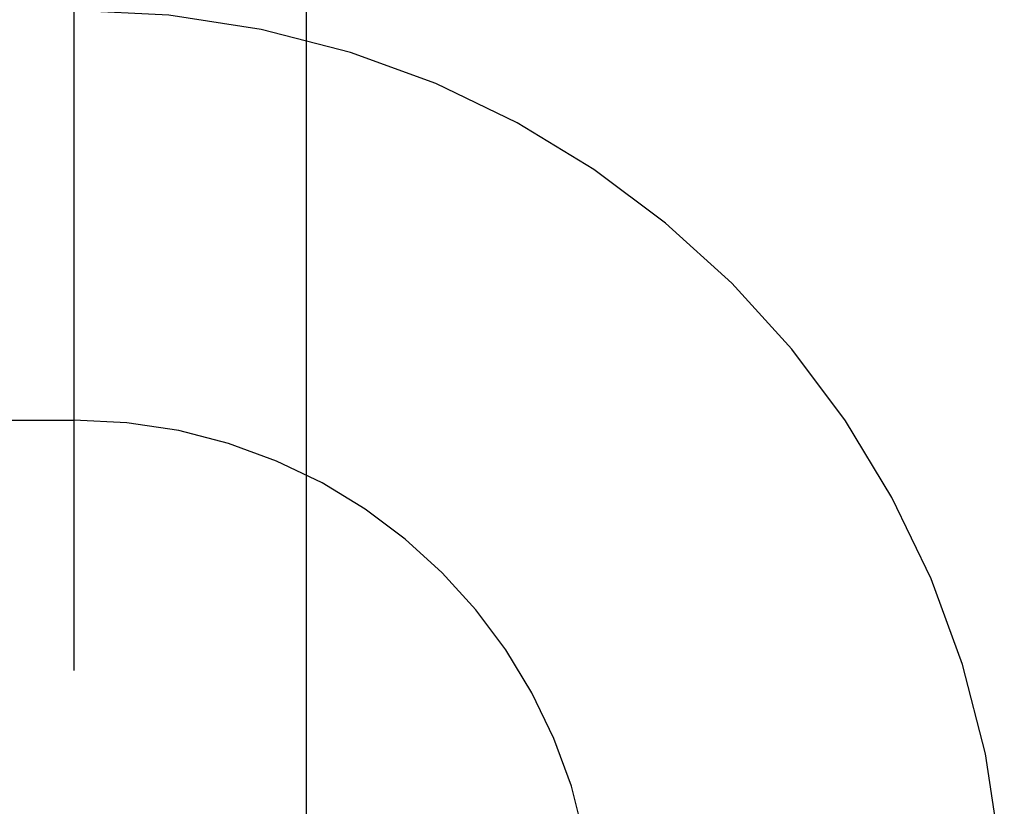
# Model space of a CAD drawing. Header units: inches. Extents: x 0 to 184, y 0 to 119.
# Tile 47 of 114: x 92.823 to 93.088, y 44.54 to 44.751. Entities that reach past the tile are written whole.
import ezdxf

# ---------------------------------------------------------------- set-up
doc = ezdxf.new("R2010")
doc.units = ezdxf.units.IN
doc.header["$LTSCALE"] = 10.121375
doc.header["$MEASUREMENT"] = 0
doc.linetypes.add('HIDDEN', pattern=[0.2, 0.1, -0.1])
doc.layers.add('DEFAULT_2', color=8, linetype='HIDDEN')

msp = doc.modelspace()

# ---------------------------------------------------------------- linework, layer by layer
at = {"layer": 'DEFAULT_2', "color": 8, "linetype": 'HIDDEN'}
for p, q in [((92.8377, 47.61281), (92.8377, 42.11231)), ((92.9002, 44.21791), (92.9002, 44.96096)), ((92.3377, 44.64363), (92.8377, 44.64363))]:
    msp.add_line(p, q, dxfattribs=at)
for radius in [0.25, 0.14]:
    msp.add_arc((92.8377, 44.50363), radius, 270, 90, dxfattribs=at)

doc.saveas('drawing.dxf')
